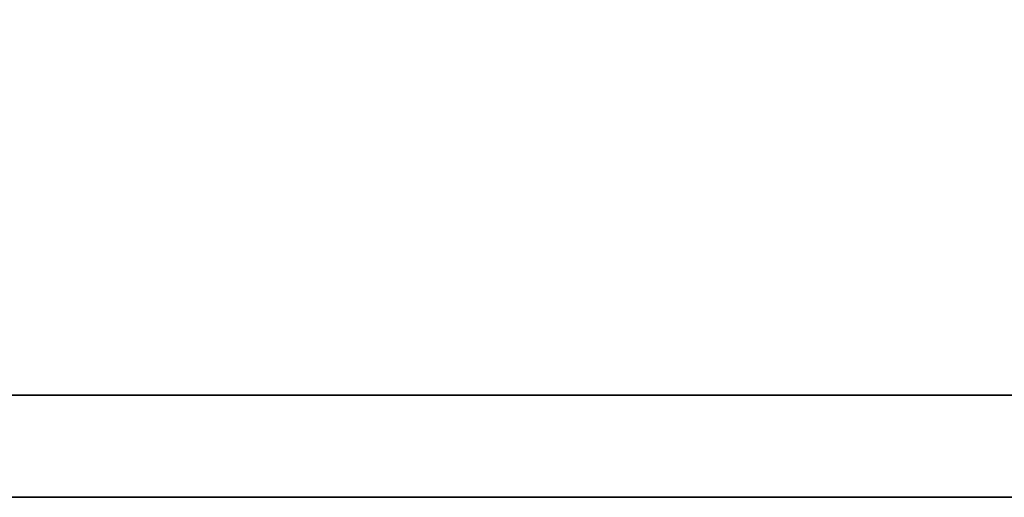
# Model space of a CAD drawing. Header units: millimetres. Extents: x 776 to 1080, y 434 to 522.
# Tile 24 of 56: x 991.57 to 992.419, y 462.483 to 462.896. Entities that reach past the tile are written whole.
import ezdxf

# ---------------------------------------------------------------- set-up
doc = ezdxf.new("R2010")
doc.units = ezdxf.units.MM
doc.header["$LTSCALE"] = 0.15
doc.layers.add('DIM', color=4, linetype='CONTINUOUS')
doc.layers.add('layer 1', color=7, linetype='CONTINUOUS')

# ---------------------------------------------------------------- blocks, each defined once
blk = doc.blocks.new('TBI MOTION logo(完整正式版)')
at = {"layer": 'layer 1', "color": 22, "lineweight": 35}
blk.add_open_spline([(75.90875, -9.47875), (75.90875, -9.47875), (75.90875, -12.28625), (75.90875, -12.28625), (75.90875, -12.28625), (75.90875, -12.28625), (75.90875, -12.47875), (75.90875, -12.47875), (75.90875, -12.47875), (75.90875, -12.47875), (75.71625, -12.47875), (75.71625, -12.47875), (75.71625, -12.47875), (75.71625, -12.47875), (-88.32875, -12.47875), (-88.32875, -12.47875), (-88.32875, -12.47875), (-88.32875, -12.47875), (-88.32875, -13.29375), (-88.32875, -13.29375), (-88.32875, -13.29375), (-88.32875, -13.29375), (82.89125, -13.29375), (82.89125, -13.29375), (82.89125, -13.29375), (82.89125, -13.29375), (75.90875, -9.47875), (75.90875, -9.47875)], degree=3, knots=[0, 0, 0, 0, 0.1428571, 0.1428571, 0.1428571, 0.1428572, 0.2857143, 0.2857143, 0.2857143, 0.2857143, 0.4285714, 0.4285714, 0.4285714, 0.4285714, 0.5714286, 0.5714286, 0.5714286, 0.5714286, 0.7142857, 0.7142857, 0.7142857, 0.7142857, 0.8571429, 0.8571429, 0.8571429, 0.8571429, 1, 1, 1, 1], dxfattribs=at)

msp = doc.modelspace()

# ---------------------------------------------------------------- block references
at = {"layer": 'DIM', "color": 7, "xscale": 0.1080406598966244, "yscale": 0.1080406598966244, "zscale": 0.1080406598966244}
msp.add_blockref('TBI MOTION logo(完整正式版)', (999.44203, 463.91972), dxfattribs=at)

doc.saveas('drawing.dxf')
